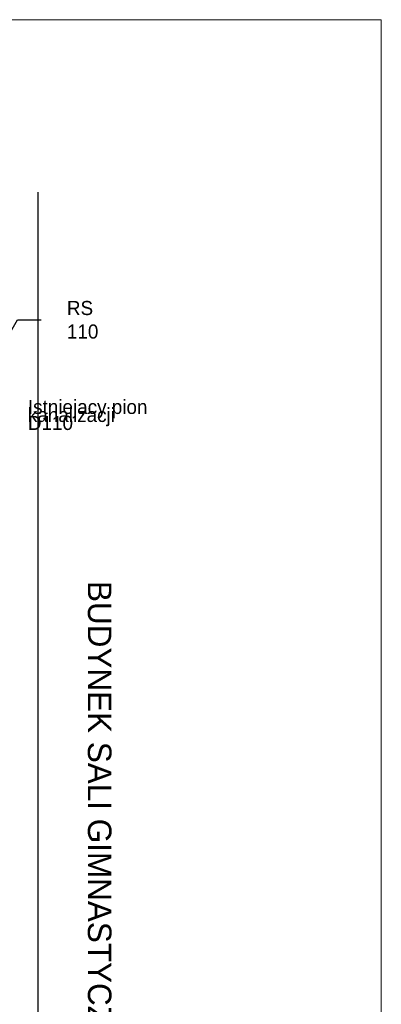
# Model space of a CAD drawing. Extents: x -145259 to -66341, y -2316 to 227384.
# Tile 106 of 143: x -72872 to -68259, y 134426 to 146984. Entities that reach past the tile are written whole.
import ezdxf

# ---------------------------------------------------------------- set-up
doc = ezdxf.new("R2010")
doc.units = 0
doc.header["$MEASUREMENT"] = 0
for name, color, linetype, lineweight in [('Arch opisy_Nr_Pióra__1', 7, 'Continuous', 25), ('ARCH TABELA_Nr_Pióra__21', 7, 'Continuous', 13), ('INWENT OPISY_Nr_Pióra__21', 7, 'Continuous', 13), ('INWENT.ŚCIANY_Nr_Pióra__1', 7, 'Continuous', 25)]:
    doc.layers.add(name, color=color, linetype=linetype, lineweight=lineweight)
doc.styles.add('GENERATED_STYLE_4', font='txt')
doc.styles.add('GENERATED_STYLE_6', font='txt')
doc.styles.add('GENERATED_STYLE_7', font='txt')
doc.dimstyles.new('GENERATED_STYLE__9', dxfattribs={"dimtxt": 0.18, "dimasz": 109.44, "dimexe": 0.18, "dimexo": 0.0625, "dimgap": 0.09, "dimtad": 0, "dimtih": 1, "dimtoh": 1, "dimdec": 4, "dimzin": 0, "dimdsep": 46, "dimcen": 0.09, "dimadec": 0, "dimazin": 0, "dimtfac": 1, "dimtdec": 4, "dimtmove": 0, "dimatfit": 3, "dimldrblk": 'ARROWHEAD_11', "dimfxl": 0, "dimtolj": 1, "dimtzin": 0, "dimarcsym": 0})

# ---------------------------------------------------------------- blocks, each defined once
blk = doc.blocks.new('ARROWHEAD_11')
at = {"color": 0, "linetype": 'Continuous', "lineweight": 0}
blk.add_line((0, 0), (-1, 0), dxfattribs=at)
at = {"color": 0, "linetype": 'Continuous', "lineweight": 0, "const_width": 0.25, "flags": 128}
blk.add_lwpolyline([(-0.125, 0, 1), (0.125, 0, 1)], format="xyb", close=True, dxfattribs=at)

msp = doc.modelspace()

# ---------------------------------------------------------------- linework, layer by layer
at = {"layer": 'ARCH TABELA_Nr_Pióra__21', "linetype": 'Continuous'}
for p, q in [((-143258.7, 146983.6), (-68258.7, 146983.6)), ((-68258.7, 146983.6), (-68258.7, 117283.6))]:
    msp.add_line(p, q, dxfattribs=at)
at = {"layer": 'INWENT.ŚCIANY_Nr_Pióra__1', "linetype": 'Continuous'}
msp.add_line((-72638.7, 144783.9), (-72638.7, 125977.6), dxfattribs=at)

# ---------------------------------------------------------------- texts
at = {"layer": 'Arch opisy_Nr_Pióra__1', "linetype": 'Continuous', "insert": (-71701.6, 136615.1), "char_height": 300, "attachment_point": 2, "rotation": 270, "style": 'GENERATED_STYLE_7'}
msp.add_mtext('{BUDYNEK SALI GIMNASTYCZNEJ}', dxfattribs=at)
at = {"layer": 'INWENT OPISY_Nr_Pióra__21', "linetype": 'Continuous', "insert": (-72269.3, 143155.2), "char_height": 180, "width": 692.895, "attachment_point": 4, "style": 'GENERATED_STYLE_6'}
msp.add_mtext('{RS 110}', dxfattribs=at)
at = {"layer": 'INWENT OPISY_Nr_Pióra__21', "linetype": 'Continuous', "insert": (-72767.2, 141941.6), "char_height": 180, "width": 1570.45, "attachment_point": 4, "line_spacing_factor": 0.340614, "style": 'GENERATED_STYLE_4'}
msp.add_mtext('{Istniejacy pion\\Pkanalizacji D110 }', dxfattribs=at)

# ---------------------------------------------------------------- leaders
at = {"layer": 'INWENT OPISY_Nr_Pióra__21', "linetype": 'Continuous', "annotation_type": 0, "has_hookline": 1, "hookline_direction": 1, "text_width": 437.1}
msp.add_leader([(-73708.7, 141753.6), (-72900.1, 143154.2), (-72597, 143154.2)], dimstyle='GENERATED_STYLE__9', dxfattribs=at)

doc.saveas('drawing.dxf')
